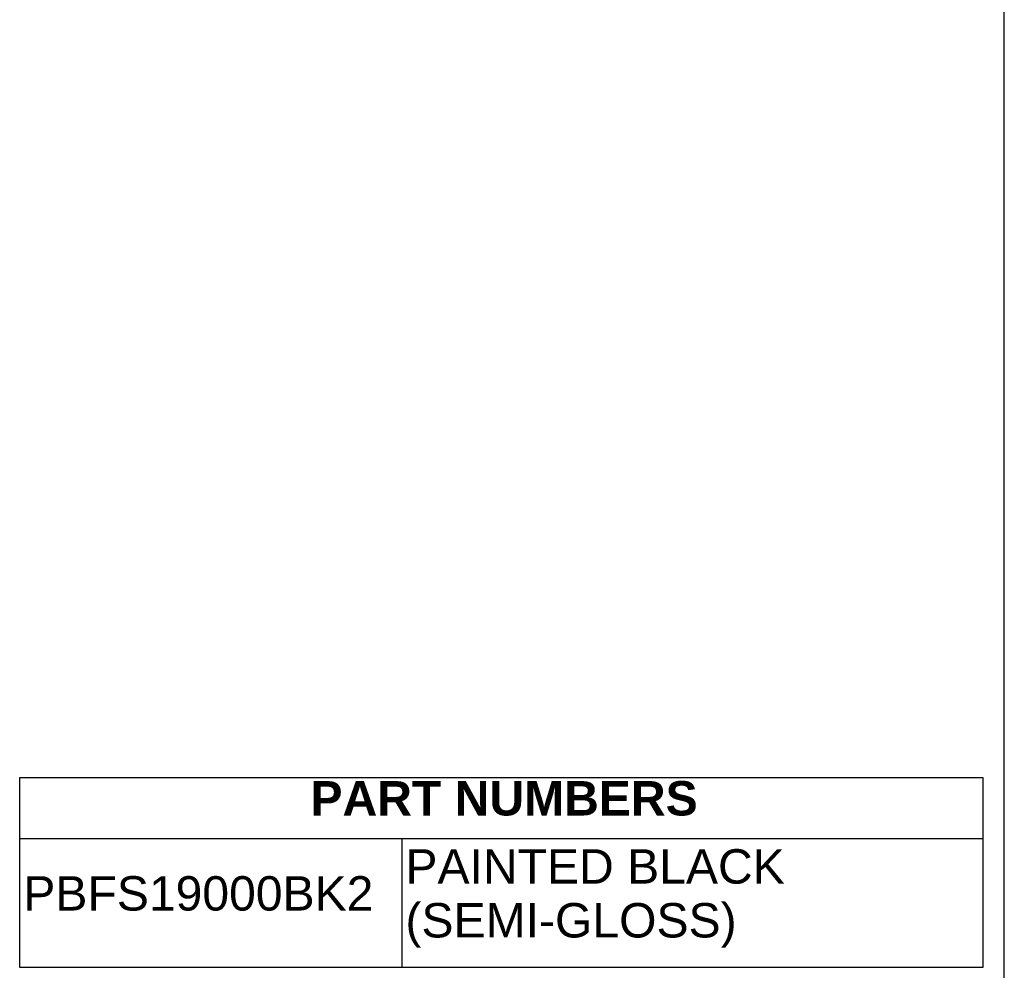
# Model space of a CAD drawing. Header units: inches. Extents: x 0 to 80, y 0 to 59.8.
# Tile 11 of 12: x 62.8 to 80, y 13.3 to 29.9. Entities that reach past the tile are written whole.
import ezdxf
from ezdxf.enums import TextEntityAlignment as Align

# ---------------------------------------------------------------- set-up
doc = ezdxf.new("R2010")
doc.units = ezdxf.units.IN
doc.header["$MEASUREMENT"] = 0
doc.layers.add('Default', color=7, linetype='Continuous')
doc.styles.add('SEACAD_Arial', font='arial.ttf')
doc.styles.add('SEACAD_ArialB', font='arialbd.ttf')

# ---------------------------------------------------------------- blocks, each defined once
blk = doc.blocks.new('SE')
at = {"color": 7, "linetype": 'Continuous'}
for p, q in [((62.834, 15.612), (79.627, 15.612)), ((69.496, 15.612), (69.496, 13.362))]:
    blk.add_line(p, q, dxfattribs=at)
blk.add_lwpolyline([(62.834, 13.362), (62.834, 16.677), (79.627, 16.677), (79.627, 13.362), (62.834, 13.362)], dxfattribs=at)
for s, style, p in [('PART NUMBERS', 'SEACAD_ArialB', (67.903, 16.614)), ('PAINTED BLACK', 'SEACAD_Arial', (69.559, 15.426)), ('PBFS19000BK2', 'SEACAD_Arial', (62.897, 14.956)), ('(SEMI-GLOSS)', 'SEACAD_Arial', (69.559, 14.487))]:
    blk.add_text(s, height=0.6, dxfattribs=dict(at, style=style)).set_placement(p, align=Align.TOP_LEFT)

msp = doc.modelspace()

# ---------------------------------------------------------------- linework, layer by layer
at = {"layer": 'Default', "color": 7, "linetype": 'Continuous'}
msp.add_line((80, 0), (80, 59.783), dxfattribs=at)

# ---------------------------------------------------------------- block references
msp.add_blockref('SE', (0, 0))

doc.saveas('drawing.dxf')
